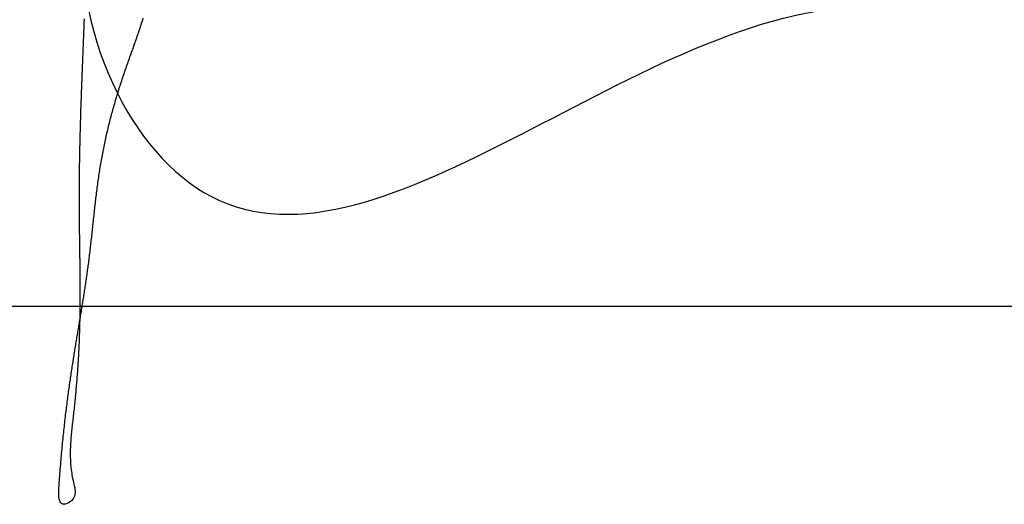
# Model space of a CAD drawing. Header units: millimetres. Extents: x 523431 to 527346, y -48565 to -47721.
# Tile 48 of 217: x 524189.49 to 524195.54, y -47998.96 to -47995.99. Entities that reach past the tile are written whole.
import ezdxf

# ---------------------------------------------------------------- set-up
doc = ezdxf.new("R2010")
doc.units = ezdxf.units.MM

# ---------------------------------------------------------------- blocks, each defined once
blk = doc.blocks.new('A$C0BD840A7')
at = {"color": 5, "start_tangent": (-0.576065, 0.817404), "end_tangent": (1, 0)}
blk.add_spline([(6.7322, 5.9997), (6.9638, 6.7648), (6.8311, 7.132), (8.2398, 7.6625), (5.225, 1.9005), (6.0172, 0.1088), (10.0616, 1.2755)], degree=3, dxfattribs=at)

msp = doc.modelspace()

# ---------------------------------------------------------------- linework, layer by layer
at = {"color": 174}
for p, q in [((524189.8882, -47996.0144), (524189.8878, -47996.0248)), ((524189.8885, -47996.0039), (524189.8882, -47996.0144)), ((524189.8889, -47995.9935), (524189.8885, -47996.0039)), ((524189.8893, -47995.9831), (524189.8889, -47995.9935)), ((524190.2394, -47996.0197), (524190.2426, -47996.0096)), ((524190.2426, -47996.0096), (524190.2457, -47995.9995)), ((524190.2457, -47995.9995), (524190.2489, -47995.9894)), ((524190.2489, -47995.9894), (524190.2519, -47995.9793)), ((524189.8862, -47996.0666), (524189.8858, -47996.077)), ((524189.8866, -47996.0561), (524189.8862, -47996.0666)), ((524189.887, -47996.0457), (524189.8866, -47996.0561)), ((524189.8874, -47996.0353), (524189.887, -47996.0457)), ((524189.8878, -47996.0248), (524189.8874, -47996.0353)), ((524190.2195, -47996.0794), (524190.2229, -47996.0695)), ((524190.2229, -47996.0695), (524190.2262, -47996.0596)), ((524190.2262, -47996.0596), (524190.2296, -47996.0496)), ((524190.2296, -47996.0496), (524190.2329, -47996.0397)), ((524190.2329, -47996.0397), (524190.2361, -47996.0297)), ((524190.2361, -47996.0297), (524190.2394, -47996.0197)), ((524189.8838, -47996.1292), (524189.8834, -47996.1397)), ((524189.8842, -47996.1188), (524189.8838, -47996.1292)), ((524189.8846, -47996.1084), (524189.8842, -47996.1188)), ((524189.885, -47996.0979), (524189.8846, -47996.1084)), ((524189.8854, -47996.0875), (524189.885, -47996.0979)), ((524189.8858, -47996.077), (524189.8854, -47996.0875)), ((524190.1988, -47996.1383), (524190.2023, -47996.1285)), ((524190.2023, -47996.1285), (524190.2058, -47996.1187)), ((524190.2058, -47996.1187), (524190.2092, -47996.1089)), ((524190.2092, -47996.1089), (524190.2127, -47996.0991)), ((524190.2127, -47996.0991), (524190.2161, -47996.0892)), ((524190.2161, -47996.0892), (524190.2195, -47996.0794)), ((524189.8813, -47996.1919), (524189.8809, -47996.2023)), ((524189.8817, -47996.1814), (524189.8813, -47996.1919)), ((524189.8821, -47996.171), (524189.8817, -47996.1814)), ((524189.8826, -47996.1606), (524189.8821, -47996.171)), ((524189.883, -47996.1501), (524189.8826, -47996.1606)), ((524189.8834, -47996.1397), (524189.883, -47996.1501)), ((524190.1778, -47996.1968), (524190.1813, -47996.1871)), ((524190.1813, -47996.1871), (524190.1848, -47996.1774)), ((524190.1848, -47996.1774), (524190.1883, -47996.1676)), ((524190.1883, -47996.1676), (524190.1918, -47996.1579)), ((524190.1918, -47996.1579), (524190.1953, -47996.1481)), ((524190.1953, -47996.1481), (524190.1988, -47996.1383)), ((524189.8788, -47996.2545), (524189.8784, -47996.265)), ((524189.8792, -47996.2441), (524189.8788, -47996.2545)), ((524189.8796, -47996.2336), (524189.8792, -47996.2441)), ((524189.8801, -47996.2232), (524189.8796, -47996.2336)), ((524189.8805, -47996.2128), (524189.8801, -47996.2232)), ((524189.8809, -47996.2023), (524189.8805, -47996.2128)), ((524190.1534, -47996.265), (524190.1569, -47996.2552)), ((524190.1569, -47996.2552), (524190.1603, -47996.2455)), ((524190.1603, -47996.2455), (524190.1638, -47996.2357)), ((524190.1638, -47996.2357), (524190.1673, -47996.226)), ((524190.1673, -47996.226), (524190.1708, -47996.2163)), ((524190.1708, -47996.2163), (524190.1743, -47996.2066)), ((524190.1743, -47996.2066), (524190.1778, -47996.1968)), ((524189.8768, -47996.3067), (524189.8764, -47996.3172)), ((524189.8772, -47996.2963), (524189.8768, -47996.3067)), ((524189.8776, -47996.2859), (524189.8772, -47996.2963)), ((524189.878, -47996.2754), (524189.8776, -47996.2859)), ((524189.8784, -47996.265), (524189.878, -47996.2754)), ((524190.1331, -47996.3236), (524190.1364, -47996.3138)), ((524190.1364, -47996.3138), (524190.1398, -47996.304)), ((524190.1398, -47996.304), (524190.1432, -47996.2942)), ((524190.1432, -47996.2942), (524190.1466, -47996.2845)), ((524190.1466, -47996.2845), (524190.15, -47996.2747)), ((524190.15, -47996.2747), (524190.1534, -47996.265)), ((524189.8744, -47996.3694), (524189.874, -47996.3799)), ((524189.8748, -47996.359), (524189.8744, -47996.3694)), ((524189.8751, -47996.3485), (524189.8748, -47996.359)), ((524189.8755, -47996.3381), (524189.8751, -47996.3485)), ((524189.876, -47996.3276), (524189.8755, -47996.3381)), ((524189.8764, -47996.3172), (524189.876, -47996.3276)), ((524190.1136, -47996.3826), (524190.1168, -47996.3728)), ((524190.1168, -47996.3728), (524190.12, -47996.3629)), ((524190.12, -47996.3629), (524190.1233, -47996.3531)), ((524190.1233, -47996.3531), (524190.1265, -47996.3432)), ((524190.1265, -47996.3432), (524190.1298, -47996.3334)), ((524190.1298, -47996.3334), (524190.1331, -47996.3236)), ((524189.872, -47996.4321), (524189.8717, -47996.4425)), ((524189.8724, -47996.4217), (524189.872, -47996.4321)), ((524189.8728, -47996.4112), (524189.8724, -47996.4217)), ((524189.8732, -47996.4008), (524189.8728, -47996.4112)), ((524189.8736, -47996.3903), (524189.8732, -47996.4008)), ((524189.874, -47996.3799), (524189.8736, -47996.3903)), ((524190.0949, -47996.442), (524190.098, -47996.4321)), ((524190.098, -47996.4321), (524190.1011, -47996.4222)), ((524190.1011, -47996.4222), (524190.1042, -47996.4123)), ((524190.1042, -47996.4123), (524190.1073, -47996.4024)), ((524190.1073, -47996.4024), (524190.1104, -47996.3925)), ((524190.1104, -47996.3925), (524190.1136, -47996.3826)), ((524189.8698, -47996.4948), (524189.8695, -47996.5052)), ((524189.8702, -47996.4843), (524189.8698, -47996.4948)), ((524189.8706, -47996.4739), (524189.8702, -47996.4843)), ((524189.8709, -47996.4634), (524189.8706, -47996.4739)), ((524189.8713, -47996.453), (524189.8709, -47996.4634)), ((524189.8717, -47996.4425), (524189.8713, -47996.453)), ((524190.0771, -47996.5019), (524190.08, -47996.4919)), ((524190.08, -47996.4919), (524190.083, -47996.4819)), ((524190.083, -47996.4819), (524190.0859, -47996.4719)), ((524190.0859, -47996.4719), (524190.0889, -47996.4619)), ((524190.0889, -47996.4619), (524190.0919, -47996.452)), ((524190.0919, -47996.452), (524190.0949, -47996.442)), ((524189.8678, -47996.5575), (524189.8674, -47996.5679)), ((524189.8681, -47996.547), (524189.8678, -47996.5575)), ((524189.8684, -47996.5366), (524189.8681, -47996.547)), ((524189.8688, -47996.5261), (524189.8684, -47996.5366)), ((524189.8691, -47996.5157), (524189.8688, -47996.5261)), ((524189.8695, -47996.5052), (524189.8691, -47996.5157)), ((524190.0603, -47996.5621), (524190.063, -47996.5521)), ((524190.063, -47996.5521), (524190.0658, -47996.542)), ((524190.0658, -47996.542), (524190.0686, -47996.5319)), ((524190.0686, -47996.5319), (524190.0714, -47996.5219)), ((524190.0714, -47996.5219), (524190.0743, -47996.5119)), ((524190.0743, -47996.5119), (524190.0771, -47996.5019)), ((524189.8662, -47996.6097), (524189.8659, -47996.6202)), ((524189.8665, -47996.5993), (524189.8662, -47996.6097)), ((524189.8668, -47996.5888), (524189.8665, -47996.5993)), ((524189.8671, -47996.5784), (524189.8668, -47996.5888)), ((524189.8674, -47996.5679), (524189.8671, -47996.5784)), ((524190.0445, -47996.6228), (524190.047, -47996.6127)), ((524190.047, -47996.6127), (524190.0496, -47996.6026)), ((524190.0496, -47996.6026), (524190.0523, -47996.5924)), ((524190.0523, -47996.5924), (524190.0549, -47996.5823)), ((524190.0549, -47996.5823), (524190.0576, -47996.5722)), ((524190.0576, -47996.5722), (524190.0603, -47996.5621)), ((524189.8644, -47996.6725), (524189.8641, -47996.6829)), ((524189.8647, -47996.662), (524189.8644, -47996.6725)), ((524189.865, -47996.6515), (524189.8647, -47996.662)), ((524189.8653, -47996.6411), (524189.865, -47996.6515)), ((524189.8656, -47996.6306), (524189.8653, -47996.6411)), ((524189.8659, -47996.6202), (524189.8656, -47996.6306)), ((524190.0297, -47996.6841), (524190.0321, -47996.6738)), ((524190.0321, -47996.6738), (524190.0345, -47996.6636)), ((524190.0345, -47996.6636), (524190.0369, -47996.6534)), ((524190.0369, -47996.6534), (524190.0394, -47996.6432)), ((524190.0394, -47996.6432), (524190.0419, -47996.633)), ((524190.0419, -47996.633), (524190.0445, -47996.6228)), ((524189.8628, -47996.7352), (524189.8626, -47996.7456)), ((524189.8631, -47996.7247), (524189.8628, -47996.7352)), ((524189.8633, -47996.7142), (524189.8631, -47996.7247)), ((524189.8636, -47996.7038), (524189.8633, -47996.7142)), ((524189.8639, -47996.6934), (524189.8636, -47996.7038)), ((524189.8641, -47996.6829), (524189.8639, -47996.6934)), ((524190.016, -47996.7458), (524190.0182, -47996.7354)), ((524190.0182, -47996.7354), (524190.0204, -47996.7251)), ((524190.0204, -47996.7251), (524190.0227, -47996.7148)), ((524190.0227, -47996.7148), (524190.025, -47996.7046)), ((524190.025, -47996.7046), (524190.0273, -47996.6943)), ((524190.0273, -47996.6943), (524190.0297, -47996.6841)), ((524189.8615, -47996.7979), (524189.8613, -47996.8083)), ((524189.8617, -47996.7874), (524189.8615, -47996.7979)), ((524189.8619, -47996.777), (524189.8617, -47996.7874)), ((524189.8621, -47996.7665), (524189.8619, -47996.777)), ((524189.8623, -47996.7561), (524189.8621, -47996.7665)), ((524189.8626, -47996.7456), (524189.8623, -47996.7561)), ((524190.0035, -47996.808), (524190.0055, -47996.7976)), ((524190.0055, -47996.7976), (524190.0075, -47996.7872)), ((524190.0075, -47996.7872), (524190.0096, -47996.7768)), ((524190.0096, -47996.7768), (524190.0117, -47996.7664)), ((524190.0117, -47996.7664), (524190.0138, -47996.7561)), ((524190.0138, -47996.7561), (524190.016, -47996.7458)), ((524189.8603, -47996.8606), (524189.8602, -47996.871)), ((524189.8605, -47996.8501), (524189.8603, -47996.8606)), ((524189.8607, -47996.8397), (524189.8605, -47996.8501)), ((524189.8609, -47996.8292), (524189.8607, -47996.8397)), ((524189.8611, -47996.8188), (524189.8609, -47996.8292)), ((524189.8613, -47996.8083), (524189.8611, -47996.8188)), ((524189.9921, -47996.8708), (524189.9939, -47996.8603)), ((524189.9939, -47996.8603), (524189.9958, -47996.8498)), ((524189.9958, -47996.8498), (524189.9976, -47996.8393)), ((524189.9976, -47996.8393), (524189.9996, -47996.8289)), ((524189.9996, -47996.8289), (524190.0015, -47996.8184)), ((524190.0015, -47996.8184), (524190.0035, -47996.808)), ((524189.8596, -47996.9128), (524189.8595, -47996.9233)), ((524189.8597, -47996.9024), (524189.8596, -47996.9128)), ((524189.8599, -47996.8919), (524189.8597, -47996.9024)), ((524189.86, -47996.8815), (524189.8599, -47996.8919)), ((524189.8602, -47996.871), (524189.86, -47996.8815)), ((524189.9836, -47996.9235), (524189.9853, -47996.9129)), ((524189.9853, -47996.9129), (524189.9869, -47996.9023)), ((524189.9869, -47996.9023), (524189.9886, -47996.8918)), ((524189.9886, -47996.8918), (524189.9904, -47996.8813)), ((524189.9904, -47996.8813), (524189.9921, -47996.8708)), ((524189.859, -47996.965), (524189.8589, -47996.9755)), ((524189.8589, -47996.9755), (524189.8589, -47996.9859)), ((524189.8591, -47996.9546), (524189.859, -47996.965)), ((524189.8592, -47996.9441), (524189.8591, -47996.9546)), ((524189.8593, -47996.9337), (524189.8592, -47996.9441)), ((524189.8595, -47996.9233), (524189.8593, -47996.9337)), ((524189.9744, -47996.987), (524189.9759, -47996.9764)), ((524189.9759, -47996.9764), (524189.9774, -47996.9658)), ((524189.9774, -47996.9658), (524189.9789, -47996.9552)), ((524189.9789, -47996.9552), (524189.9805, -47996.9446)), ((524189.9805, -47996.9446), (524189.982, -47996.934)), ((524189.982, -47996.934), (524189.9836, -47996.9235)), ((524189.8587, -47997.0173), (524189.8586, -47997.0277)), ((524189.8586, -47997.0277), (524189.8586, -47997.0382)), ((524189.8586, -47997.0382), (524189.8586, -47997.0486)), ((524189.8588, -47996.9964), (524189.8587, -47997.0068)), ((524189.8587, -47997.0068), (524189.8587, -47997.0173)), ((524189.8589, -47996.9859), (524189.8588, -47996.9964)), ((524189.9661, -47997.0506), (524189.9674, -47997.04)), ((524189.9674, -47997.04), (524189.9688, -47997.0294)), ((524189.9688, -47997.0294), (524189.9702, -47997.0188)), ((524189.9702, -47997.0188), (524189.9716, -47997.0082)), ((524189.9716, -47997.0082), (524189.973, -47996.9976)), ((524189.973, -47996.9976), (524189.9744, -47996.987)), ((524189.8586, -47997.0486), (524189.8585, -47997.0591)), ((524189.8585, -47997.0591), (524189.8585, -47997.0695)), ((524189.8585, -47997.0695), (524189.8585, -47997.0799)), ((524189.8585, -47997.0799), (524189.8585, -47997.0904)), ((524189.8585, -47997.0904), (524189.8585, -47997.1008)), ((524189.8585, -47997.1008), (524189.8586, -47997.1113)), ((524189.9597, -47997.1035), (524189.961, -47997.093)), ((524189.961, -47997.093), (524189.9622, -47997.0824)), ((524189.9622, -47997.0824), (524189.9635, -47997.0718)), ((524189.9635, -47997.0718), (524189.9648, -47997.0612)), ((524189.9648, -47997.0612), (524189.9661, -47997.0506)), ((524189.8586, -47997.1113), (524189.8586, -47997.1217)), ((524189.8586, -47997.1217), (524189.8587, -47997.1321)), ((524189.8587, -47997.1321), (524189.8587, -47997.1426)), ((524189.8587, -47997.1426), (524189.8588, -47997.153)), ((524189.8588, -47997.153), (524189.8588, -47997.1635)), ((524189.9526, -47997.1667), (524189.9537, -47997.1562)), ((524189.9537, -47997.1562), (524189.9549, -47997.1457)), ((524189.9549, -47997.1457), (524189.9561, -47997.1352)), ((524189.9561, -47997.1352), (524189.9573, -47997.1246)), ((524189.9573, -47997.1246), (524189.9585, -47997.1141)), ((524189.9585, -47997.1141), (524189.9597, -47997.1035)), ((524189.8588, -47997.1635), (524189.8589, -47997.1739)), ((524189.8589, -47997.1739), (524189.859, -47997.1844)), ((524189.859, -47997.1844), (524189.8591, -47997.1948)), ((524189.8591, -47997.1948), (524189.8592, -47997.2052)), ((524189.8592, -47997.2052), (524189.8593, -47997.2157)), ((524189.8593, -47997.2157), (524189.8594, -47997.2261)), ((524189.9458, -47997.2292), (524189.9469, -47997.2188)), ((524189.9469, -47997.2188), (524189.948, -47997.2084)), ((524189.948, -47997.2084), (524189.9491, -47997.198)), ((524189.9491, -47997.198), (524189.9503, -47997.1876)), ((524189.9503, -47997.1876), (524189.9514, -47997.1771)), ((524189.9514, -47997.1771), (524189.9526, -47997.1667)), ((524189.8594, -47997.2261), (524189.8595, -47997.2365)), ((524189.8595, -47997.2365), (524189.8596, -47997.247)), ((524189.8596, -47997.247), (524189.8597, -47997.2574)), ((524189.8597, -47997.2574), (524189.8598, -47997.2679)), ((524189.8598, -47997.2679), (524189.8599, -47997.2783)), ((524189.8599, -47997.2783), (524189.8601, -47997.2887)), ((524189.9392, -47997.2909), (524189.9403, -47997.2807)), ((524189.9403, -47997.2807), (524189.9414, -47997.2704)), ((524189.9414, -47997.2704), (524189.9425, -47997.2602)), ((524189.9425, -47997.2602), (524189.9436, -47997.2499)), ((524189.9436, -47997.2499), (524189.9447, -47997.2395)), ((524189.9447, -47997.2395), (524189.9458, -47997.2292)), ((524189.8601, -47997.2887), (524189.8602, -47997.2992)), ((524189.8602, -47997.2992), (524189.8603, -47997.3096)), ((524189.8603, -47997.3096), (524189.8605, -47997.32)), ((524189.8605, -47997.32), (524189.8606, -47997.3305)), ((524189.8606, -47997.3305), (524189.8607, -47997.3409)), ((524189.8607, -47997.3409), (524189.8609, -47997.3514)), ((524189.9326, -47997.3514), (524189.9337, -47997.3414)), ((524189.9337, -47997.3414), (524189.9348, -47997.3314)), ((524189.9348, -47997.3314), (524189.9359, -47997.3213)), ((524189.9359, -47997.3213), (524189.937, -47997.3112)), ((524189.937, -47997.3112), (524189.9381, -47997.301)), ((524189.9381, -47997.301), (524189.9392, -47997.2909)), ((524189.8609, -47997.3514), (524189.861, -47997.3618)), ((524189.861, -47997.3618), (524189.8612, -47997.3722)), ((524189.8612, -47997.3722), (524189.8613, -47997.3827)), ((524189.8613, -47997.3827), (524189.8614, -47997.3931)), ((524189.8614, -47997.3931), (524189.8616, -47997.4036)), ((524189.8616, -47997.4036), (524189.8617, -47997.414)), ((524189.9258, -47997.4106), (524189.927, -47997.4009)), ((524189.927, -47997.4009), (524189.9281, -47997.3911)), ((524189.9281, -47997.3911), (524189.9292, -47997.3812)), ((524189.9292, -47997.3812), (524189.9304, -47997.3713)), ((524189.9304, -47997.3713), (524189.9315, -47997.3614)), ((524189.9315, -47997.3614), (524189.9326, -47997.3514)), ((524189.8617, -47997.414), (524189.8619, -47997.4244)), ((524189.8619, -47997.4244), (524189.862, -47997.4349)), ((524189.862, -47997.4349), (524189.8621, -47997.4453)), ((524189.8621, -47997.4453), (524189.8623, -47997.4558)), ((524189.8623, -47997.4558), (524189.8624, -47997.4662)), ((524189.9187, -47997.4683), (524189.9199, -47997.4588)), ((524189.9199, -47997.4588), (524189.9211, -47997.4492)), ((524189.9211, -47997.4492), (524189.9223, -47997.4397)), ((524189.9223, -47997.4397), (524189.9235, -47997.43)), ((524189.9235, -47997.43), (524189.9246, -47997.4203)), ((524189.9246, -47997.4203), (524189.9258, -47997.4106)), ((524189.8624, -47997.4662), (524189.8625, -47997.4766)), ((524189.8625, -47997.4766), (524189.8626, -47997.4871)), ((524189.8626, -47997.4871), (524189.8628, -47997.4975)), ((524189.8628, -47997.4975), (524189.8629, -47997.508)), ((524189.8629, -47997.508), (524189.863, -47997.5184)), ((524189.863, -47997.5184), (524189.8631, -47997.5289)), ((524189.9099, -47997.5338), (524189.9112, -47997.5245)), ((524189.9112, -47997.5245), (524189.9125, -47997.5152)), ((524189.9125, -47997.5152), (524189.9137, -47997.5059)), ((524189.9137, -47997.5059), (524189.915, -47997.4966)), ((524189.915, -47997.4966), (524189.9162, -47997.4872)), ((524189.9162, -47997.4872), (524189.9175, -47997.4778)), ((524189.9175, -47997.4778), (524189.9187, -47997.4683)), ((524189.8631, -47997.5289), (524189.8632, -47997.5393)), ((524189.8632, -47997.5393), (524189.8633, -47997.5498)), ((524189.8633, -47997.5498), (524189.8634, -47997.5602)), ((524189.8634, -47997.5602), (524189.8634, -47997.5706)), ((524189.8634, -47997.5706), (524189.8635, -47997.5811)), ((524189.8635, -47997.5811), (524189.8636, -47997.5915)), ((524189.9021, -47997.5887), (524189.9034, -47997.5796)), ((524189.9034, -47997.5796), (524189.9047, -47997.5705)), ((524189.9047, -47997.5705), (524189.906, -47997.5614)), ((524189.906, -47997.5614), (524189.9073, -47997.5522)), ((524189.9073, -47997.5522), (524189.9086, -47997.543)), ((524189.9086, -47997.543), (524189.9099, -47997.5338)), ((524189.8636, -47997.5915), (524189.8636, -47997.602)), ((524189.8636, -47997.602), (524189.8637, -47997.6124)), ((524189.8637, -47997.6124), (524189.8637, -47997.6229)), ((524189.8637, -47997.6229), (524189.8638, -47997.6333)), ((524189.8638, -47997.6333), (524189.8638, -47997.6438)), ((524189.8638, -47997.6438), (524189.8638, -47997.6542)), ((524189.8925, -47997.6518), (524189.8939, -47997.6428)), ((524189.8939, -47997.6428), (524189.8953, -47997.6338)), ((524189.8953, -47997.6338), (524189.8966, -47997.6249)), ((524189.8966, -47997.6249), (524189.898, -47997.6159)), ((524189.898, -47997.6159), (524189.8994, -47997.6068)), ((524189.8994, -47997.6068), (524189.9007, -47997.5978)), ((524189.9007, -47997.5978), (524189.9021, -47997.5887)), ((524189.8638, -47997.7065), (524189.8637, -47997.717)), ((524189.8638, -47997.6542), (524189.8638, -47997.6647)), ((524189.8638, -47997.6647), (524189.8638, -47997.6751)), ((524189.8638, -47997.6751), (524189.8638, -47997.6856)), ((524189.8638, -47997.6856), (524189.8638, -47997.6961)), ((524189.8638, -47997.6961), (524189.8638, -47997.7065)), ((524189.8827, -47997.7141), (524189.8841, -47997.7052)), ((524189.8841, -47997.7052), (524189.8855, -47997.6963)), ((524189.8855, -47997.6963), (524189.8869, -47997.6874)), ((524189.8869, -47997.6874), (524189.8883, -47997.6785)), ((524189.8883, -47997.6785), (524189.8897, -47997.6696)), ((524189.8897, -47997.6696), (524189.8911, -47997.6607)), ((524189.8911, -47997.6607), (524189.8925, -47997.6518)), ((524189.8634, -47997.7588), (524189.8633, -47997.7693)), ((524189.8635, -47997.7483), (524189.8634, -47997.7588)), ((524189.8636, -47997.7379), (524189.8635, -47997.7483)), ((524189.8637, -47997.717), (524189.8636, -47997.7274)), ((524189.8636, -47997.7274), (524189.8636, -47997.7379)), ((524189.874, -47997.7672), (524189.8754, -47997.7584)), ((524189.8754, -47997.7584), (524189.8769, -47997.7495)), ((524189.8769, -47997.7495), (524189.8783, -47997.7407)), ((524189.8783, -47997.7407), (524189.8798, -47997.7318)), ((524189.8798, -47997.7318), (524189.8812, -47997.7229)), ((524189.8812, -47997.7229), (524189.8827, -47997.7141)), ((524189.8625, -47997.8216), (524189.8623, -47997.8321)), ((524189.8627, -47997.8111), (524189.8625, -47997.8216)), ((524189.8629, -47997.8007), (524189.8627, -47997.8111)), ((524189.863, -47997.7902), (524189.8629, -47997.8007)), ((524189.8632, -47997.7797), (524189.863, -47997.7902)), ((524189.8633, -47997.7693), (524189.8632, -47997.7797)), ((524189.8637, -47997.8293), (524189.8652, -47997.8204)), ((524189.8652, -47997.8204), (524189.8666, -47997.8115)), ((524189.8666, -47997.8115), (524189.8681, -47997.8027)), ((524189.8681, -47997.8027), (524189.8696, -47997.7938)), ((524189.8696, -47997.7938), (524189.8711, -47997.7849)), ((524189.8711, -47997.7849), (524189.8725, -47997.7761)), ((524189.8725, -47997.7761), (524189.874, -47997.7672)), ((524189.8532, -47997.8918), (524189.8547, -47997.8828)), ((524189.8547, -47997.8828), (524189.8562, -47997.8739)), ((524189.8562, -47997.8739), (524189.8577, -47997.8649)), ((524189.8577, -47997.8649), (524189.8592, -47997.856)), ((524189.8592, -47997.856), (524189.8607, -47997.8471)), ((524189.8607, -47997.8471), (524189.8622, -47997.8382)), ((524189.8611, -47997.8844), (524189.8608, -47997.8949)), ((524189.8614, -47997.874), (524189.8611, -47997.8844)), ((524189.8617, -47997.8635), (524189.8614, -47997.874)), ((524189.8619, -47997.853), (524189.8617, -47997.8635)), ((524189.8621, -47997.8425), (524189.8619, -47997.853)), ((524189.8623, -47997.8321), (524189.8621, -47997.8425)), ((524189.8622, -47997.8382), (524189.8637, -47997.8293)), ((524189.8426, -47997.9552), (524189.8442, -47997.9461)), ((524189.8442, -47997.9461), (524189.8457, -47997.937)), ((524189.8457, -47997.937), (524189.8472, -47997.9279)), ((524189.8472, -47997.9279), (524189.8487, -47997.9189)), ((524189.8487, -47997.9189), (524189.8502, -47997.9098)), ((524189.8502, -47997.9098), (524189.8517, -47997.9008)), ((524189.8517, -47997.9008), (524189.8532, -47997.8918)), ((524189.8591, -47997.9473), (524189.8587, -47997.9578)), ((524189.8595, -47997.9368), (524189.8591, -47997.9473)), ((524189.8599, -47997.9264), (524189.8595, -47997.9368)), ((524189.8602, -47997.9159), (524189.8599, -47997.9264)), ((524189.8605, -47997.9054), (524189.8602, -47997.9159)), ((524189.8608, -47997.8949), (524189.8605, -47997.9054)), ((524189.8335, -47998.0106), (524189.8351, -47998.0013)), ((524189.8351, -47998.0013), (524189.8366, -47997.992)), ((524189.8366, -47997.992), (524189.8381, -47997.9828)), ((524189.8381, -47997.9828), (524189.8396, -47997.9736)), ((524189.8396, -47997.9736), (524189.8411, -47997.9644)), ((524189.8411, -47997.9644), (524189.8426, -47997.9552)), ((524189.8569, -47997.9998), (524189.8564, -47998.0103)), ((524189.8574, -47997.9893), (524189.8569, -47997.9998)), ((524189.8578, -47997.9788), (524189.8574, -47997.9893)), ((524189.8583, -47997.9683), (524189.8578, -47997.9788)), ((524189.8587, -47997.9578), (524189.8583, -47997.9683)), ((524189.823, -47998.0768), (524189.8245, -47998.0672)), ((524189.8245, -47998.0672), (524189.826, -47998.0577)), ((524189.826, -47998.0577), (524189.8275, -47998.0482)), ((524189.8275, -47998.0482), (524189.829, -47998.0387)), ((524189.829, -47998.0387), (524189.8305, -47998.0293)), ((524189.8305, -47998.0293), (524189.832, -47998.0199)), ((524189.832, -47998.0199), (524189.8335, -47998.0106)), ((524189.8536, -47998.0627), (524189.853, -47998.0732)), ((524189.8542, -47998.0522), (524189.8536, -47998.0627)), ((524189.8548, -47998.0417), (524189.8542, -47998.0522)), ((524189.8553, -47998.0312), (524189.8548, -47998.0417)), ((524189.8559, -47998.0207), (524189.8553, -47998.0312)), ((524189.8564, -47998.0103), (524189.8559, -47998.0207)), ((524189.8139, -47998.1351), (524189.8154, -47998.1253)), ((524189.8154, -47998.1253), (524189.8169, -47998.1155)), ((524189.8169, -47998.1155), (524189.8184, -47998.1057)), ((524189.8184, -47998.1057), (524189.8199, -47998.096)), ((524189.8199, -47998.096), (524189.8215, -47998.0864)), ((524189.8215, -47998.0864), (524189.823, -47998.0768)), ((524189.8496, -47998.1256), (524189.8489, -47998.1361)), ((524189.8503, -47998.1151), (524189.8496, -47998.1256)), ((524189.851, -47998.1046), (524189.8503, -47998.1151)), ((524189.8517, -47998.0942), (524189.851, -47998.1046)), ((524189.8523, -47998.0837), (524189.8517, -47998.0942)), ((524189.853, -47998.0732), (524189.8523, -47998.0837)), ((524189.805, -47998.1952), (524189.8065, -47998.1851)), ((524189.8065, -47998.1851), (524189.808, -47998.175)), ((524189.808, -47998.175), (524189.8094, -47998.1649)), ((524189.8094, -47998.1649), (524189.8109, -47998.1549)), ((524189.8109, -47998.1549), (524189.8124, -47998.145)), ((524189.8124, -47998.145), (524189.8139, -47998.1351)), ((524189.845, -47998.1883), (524189.8441, -47998.1988)), ((524189.8458, -47998.1779), (524189.845, -47998.1883)), ((524189.8466, -47998.1674), (524189.8458, -47998.1779)), ((524189.8474, -47998.157), (524189.8466, -47998.1674)), ((524189.8481, -47998.1465), (524189.8474, -47998.157)), ((524189.8489, -47998.1361), (524189.8481, -47998.1465)), ((524189.7962, -47998.2574), (524189.7976, -47998.2469)), ((524189.7976, -47998.2469), (524189.7991, -47998.2365)), ((524189.7991, -47998.2365), (524189.8006, -47998.2261)), ((524189.8006, -47998.2261), (524189.802, -47998.2157)), ((524189.802, -47998.2157), (524189.8035, -47998.2055)), ((524189.8035, -47998.2055), (524189.805, -47998.1952)), ((524189.8406, -47998.2405), (524189.8397, -47998.2509)), ((524189.8415, -47998.2301), (524189.8406, -47998.2405)), ((524189.8424, -47998.2197), (524189.8415, -47998.2301)), ((524189.8433, -47998.2092), (524189.8424, -47998.2197)), ((524189.8441, -47998.1988), (524189.8433, -47998.2092)), ((524189.789, -47998.311), (524189.7904, -47998.3001)), ((524189.7904, -47998.3001), (524189.7918, -47998.2894)), ((524189.7918, -47998.2894), (524189.7933, -47998.2787)), ((524189.7933, -47998.2787), (524189.7947, -47998.268)), ((524189.7947, -47998.268), (524189.7962, -47998.2574)), ((524189.8349, -47998.3028), (524189.8339, -47998.3132)), ((524189.8359, -47998.2925), (524189.8349, -47998.3028)), ((524189.8369, -47998.2821), (524189.8359, -47998.2925)), ((524189.8379, -47998.2717), (524189.8369, -47998.2821)), ((524189.8388, -47998.2613), (524189.8379, -47998.2717)), ((524189.8397, -47998.2509), (524189.8388, -47998.2613)), ((524189.7805, -47998.3776), (524189.7819, -47998.3663)), ((524189.7819, -47998.3663), (524189.7833, -47998.3551)), ((524189.7833, -47998.3551), (524189.7847, -47998.344)), ((524189.7847, -47998.344), (524189.7861, -47998.3329)), ((524189.7861, -47998.3329), (524189.7875, -47998.3219)), ((524189.7875, -47998.3219), (524189.789, -47998.311)), ((524189.8286, -47998.3649), (524189.8275, -47998.3752)), ((524189.8297, -47998.3546), (524189.8286, -47998.3649)), ((524189.8308, -47998.3442), (524189.8297, -47998.3546)), ((524189.8318, -47998.3339), (524189.8308, -47998.3442)), ((524189.8329, -47998.3236), (524189.8318, -47998.3339)), ((524189.8339, -47998.3132), (524189.8329, -47998.3236)), ((524189.7736, -47998.4353), (524189.7749, -47998.4236)), ((524189.7749, -47998.4236), (524189.7763, -47998.412)), ((524189.7763, -47998.412), (524189.7777, -47998.4004)), ((524189.7777, -47998.4004), (524189.7791, -47998.389)), ((524189.7791, -47998.389), (524189.7805, -47998.3776)), ((524189.8218, -47998.4265), (524189.8206, -47998.4367)), ((524189.823, -47998.4163), (524189.8218, -47998.4265)), ((524189.8241, -47998.406), (524189.823, -47998.4163)), ((524189.8253, -47998.3957), (524189.8241, -47998.406)), ((524189.8264, -47998.3855), (524189.8253, -47998.3957)), ((524189.8275, -47998.3752), (524189.8264, -47998.3855)), ((524189.7669, -47998.495), (524189.7682, -47998.4829)), ((524189.7682, -47998.4829), (524189.7695, -47998.4708)), ((524189.7695, -47998.4708), (524189.7709, -47998.4589)), ((524189.7709, -47998.4589), (524189.7722, -47998.447)), ((524189.7722, -47998.447), (524189.7736, -47998.4353)), ((524189.8148, -47998.4878), (524189.8137, -47998.498)), ((524189.816, -47998.4776), (524189.8148, -47998.4878)), ((524189.8171, -47998.4674), (524189.816, -47998.4776)), ((524189.8183, -47998.4572), (524189.8171, -47998.4674)), ((524189.8195, -47998.447), (524189.8183, -47998.4572)), ((524189.8206, -47998.4367), (524189.8195, -47998.447)), ((524189.7604, -47998.557), (524189.7616, -47998.5444)), ((524189.7616, -47998.5444), (524189.7629, -47998.5319)), ((524189.7629, -47998.5319), (524189.7642, -47998.5195)), ((524189.7642, -47998.5195), (524189.7655, -47998.5072)), ((524189.7655, -47998.5072), (524189.7669, -47998.495)), ((524189.8088, -47998.5491), (524189.808, -47998.5594)), ((524189.8097, -47998.5389), (524189.8088, -47998.5491)), ((524189.8106, -47998.5287), (524189.8097, -47998.5389)), ((524189.8116, -47998.5184), (524189.8106, -47998.5287)), ((524189.8126, -47998.5082), (524189.8116, -47998.5184)), ((524189.8137, -47998.498), (524189.8126, -47998.5082)), ((524189.7541, -47998.6214), (524189.7553, -47998.6083)), ((524189.7553, -47998.6083), (524189.7566, -47998.5953)), ((524189.7566, -47998.5953), (524189.7578, -47998.5824)), ((524189.7578, -47998.5824), (524189.7591, -47998.5697)), ((524189.7591, -47998.5697), (524189.7604, -47998.557)), ((524189.805, -47998.6108), (524189.8047, -47998.6212)), ((524189.8054, -47998.6005), (524189.805, -47998.6108)), ((524189.8059, -47998.5902), (524189.8054, -47998.6005)), ((524189.8065, -47998.5799), (524189.8059, -47998.5902)), ((524189.8072, -47998.5696), (524189.8065, -47998.5799)), ((524189.808, -47998.5594), (524189.8072, -47998.5696)), ((524189.7492, -47998.6747), (524189.7504, -47998.6612)), ((524189.7504, -47998.6612), (524189.7516, -47998.6478)), ((524189.7516, -47998.6478), (524189.7528, -47998.6345)), ((524189.7528, -47998.6345), (524189.7541, -47998.6214)), ((524189.8044, -47998.6315), (524189.8043, -47998.6419)), ((524189.8043, -47998.6419), (524189.8043, -47998.6523)), ((524189.8043, -47998.6523), (524189.8044, -47998.6628)), ((524189.8047, -47998.6212), (524189.8044, -47998.6315)), ((524189.8044, -47998.6628), (524189.8046, -47998.6733)), ((524189.8046, -47998.6733), (524189.805, -47998.6838)), ((524189.7434, -47998.7438), (524189.7445, -47998.7297)), ((524189.7445, -47998.7297), (524189.7457, -47998.7158)), ((524189.7457, -47998.7158), (524189.7469, -47998.702)), ((524189.7469, -47998.702), (524189.748, -47998.6883)), ((524189.748, -47998.6883), (524189.7492, -47998.6747)), ((524189.805, -47998.6838), (524189.8055, -47998.6943)), ((524189.8055, -47998.6943), (524189.8061, -47998.7049)), ((524189.8061, -47998.7049), (524189.8069, -47998.7155)), ((524189.8069, -47998.7155), (524189.8078, -47998.7262)), ((524189.8078, -47998.7262), (524189.8089, -47998.7369)), ((524189.7389, -47998.8011), (524189.74, -47998.7866)), ((524189.74, -47998.7866), (524189.7411, -47998.7722)), ((524189.7411, -47998.7722), (524189.7423, -47998.7579)), ((524189.7423, -47998.7579), (524189.7434, -47998.7438)), ((524189.8089, -47998.7369), (524189.8102, -47998.7476)), ((524189.8102, -47998.7476), (524189.8116, -47998.7584)), ((524189.8116, -47998.7584), (524189.8132, -47998.7692)), ((524189.8132, -47998.7692), (524189.815, -47998.7801)), ((524189.815, -47998.7801), (524189.817, -47998.791)), ((524189.817, -47998.791), (524189.8191, -47998.802)), ((524189.7349, -47998.8599), (524189.7358, -47998.8452)), ((524189.7358, -47998.8452), (524189.7368, -47998.8304)), ((524189.7368, -47998.8304), (524189.7379, -47998.8157)), ((524189.7379, -47998.8157), (524189.7389, -47998.8011)), ((524189.8191, -47998.802), (524189.8215, -47998.813)), ((524189.8215, -47998.813), (524189.8241, -47998.8241)), ((524189.8241, -47998.8241), (524189.8268, -47998.8352)), ((524189.8268, -47998.8352), (524189.8294, -47998.8463)), ((524189.8294, -47998.8463), (524189.8317, -47998.8574)), ((524189.734, -47998.8881), (524189.7343, -47998.8742)), ((524189.7342, -47998.9013), (524189.734, -47998.8881)), ((524189.735, -47998.9136), (524189.7342, -47998.9013)), ((524189.7343, -47998.8742), (524189.7349, -47998.8599)), ((524189.7365, -47998.9249), (524189.735, -47998.9136)), ((524189.831, -47998.9095), (524189.8269, -47998.9189)), ((524189.8335, -47998.8996), (524189.831, -47998.9095)), ((524189.8317, -47998.8574), (524189.8335, -47998.8682)), ((524189.8335, -47998.8682), (524189.8345, -47998.879)), ((524189.8346, -47998.8894), (524189.8335, -47998.8996)), ((524189.8345, -47998.879), (524189.8346, -47998.8894)), ((524189.7387, -47998.9349), (524189.7365, -47998.9249)), ((524189.7419, -47998.9435), (524189.7387, -47998.9349)), ((524189.7461, -47998.9504), (524189.7419, -47998.9435)), ((524189.7513, -47998.9556), (524189.7461, -47998.9504)), ((524189.7579, -47998.9587), (524189.7513, -47998.9556)), ((524189.7657, -47998.9596), (524189.7579, -47998.9587)), ((524189.7748, -47998.9583), (524189.7657, -47998.9596)), ((524189.7846, -47998.9551), (524189.7748, -47998.9583)), ((524189.7946, -47998.9501), (524189.7846, -47998.9551)), ((524189.8044, -47998.9437), (524189.7946, -47998.9501)), ((524189.8133, -47998.9362), (524189.8044, -47998.9437)), ((524189.821, -47998.9279), (524189.8133, -47998.9362)), ((524189.8269, -47998.9189), (524189.821, -47998.9279))]:
    msp.add_line(p, q, dxfattribs=at)
msp.add_line((524207.2903, -47997.7462), (524142.2903, -47997.7462))

# ---------------------------------------------------------------- block references
msp.add_blockref('A$C0BD840A7', (524184.6533, -47997.1811))

doc.saveas('drawing.dxf')
